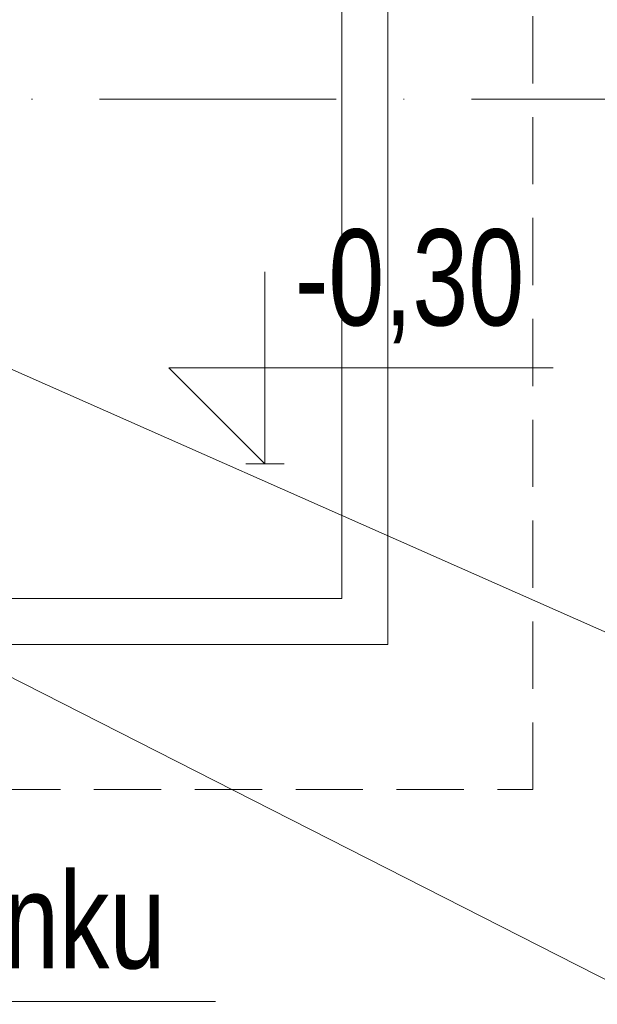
# Model space of a CAD drawing. Header units: inches. Extents: x 57112 to 98566, y -51777 to -16564.
# Tile 46 of 138: x 72463 to 72538, y -20863 to -20735. Entities that reach past the tile are written whole.
import ezdxf

# ---------------------------------------------------------------- set-up
doc = ezdxf.new("R2010")
doc.units = ezdxf.units.IN
doc.header["$MEASUREMENT"] = 0
doc.linetypes.add('DASHDOT', pattern=[1, 0.5, -0.25, 0, -0.25])
doc.linetypes.add('HIDDEN', pattern=[0.375, 0.25, -0.125])
doc.layers.get('0').update_dxf_attribs({"color": 251, "lineweight": 0})
for name, color, linetype, lineweight in [('A36-obrzeże', 252, 'Continuous', 0), ('p--dach', 251, 'Continuous', 30), ('p--koty wysok.', 251, 'Continuous', 0), ('p--opisy dodatkowe', 251, 'Continuous', 0), ('p--osie konstr', 250, 'DASHDOT', 15), ('p--osie konstr.-NR', 250, 'DASHDOT', 15)]:
    doc.layers.add(name, color=color, linetype=linetype, lineweight=lineweight)
doc.styles.add('1-50', font='arial.ttf', dxfattribs={"width": 0.75, "height": 12.5})

# ---------------------------------------------------------------- blocks, each defined once
blk = doc.blocks.new('kota wykoń')
for p, q in [((0, 25), (0, 0)), ((0, 0), (-12.5, 12.5)), ((-12.5, 12.5), (37.5, 12.5))]:
    blk.add_line(p, q)
at = {"lineweight": 0}
blk.add_line((-2.5, 0), (2.5, 0), dxfattribs=at)

msp = doc.modelspace()

# ---------------------------------------------------------------- linework, layer by layer
at = {"layer": 'A36-obrzeże', "linetype": 'Continuous', "ltscale": 35, "elevation": 151.8}
for points in [[(71713.842, -20815.933), (71428.342, -20815.933), (71428.342, -20135.433), (72510.842, -20135.433), (72510.842, -20815.933), (72117.342, -20815.933)], [(72459.892, -20141.433), (72504.842, -20141.433), (72504.842, -20809.933), (72459.892, -20809.933)]]:
    msp.add_lwpolyline(points, dxfattribs=at)
at = {"layer": 'p--dach', "linetype": 'HIDDEN', "lineweight": 20, "ltscale": 35, "elevation": 151.8}
msp.add_lwpolyline([(71409.482, -20834.793), (72529.702, -20834.793), (72529.702, -20116.573), (71409.482, -20116.573)], close=True, dxfattribs=at)
at = {"layer": 'p--opisy dodatkowe', "elevation": 151.8}
for points in [[(72638.668, -20817.07), (72545.445, -20817.07), (72438.592, -20769.799)], [(72488.423, -20862.34), (72350.348, -20862.34), (72330.623, -20802.172)], [(72638.668, -20862.714), (72545.445, -20862.714), (72438.592, -20808.356)]]:
    msp.add_lwpolyline(points, dxfattribs=at)
at = {"layer": 'p--osie konstr', "linetype": 'DASHDOT', "ltscale": 35}
msp.add_line((72490.842, -20744.983, 151.8), (72111.342, -20744.983, 151.8), dxfattribs=at)
at = {"layer": 'p--osie konstr.-NR', "linetype": 'DASHDOT', "ltscale": 35}
msp.add_line((72539.236, -20744.983, 151.8), (72489.236, -20744.983, 151.8), dxfattribs=at)

# ---------------------------------------------------------------- block references
at = {"layer": 'p--koty wysok.'}
msp.add_blockref('kota wykoń', (72494.848, -20792.432, 151.8), dxfattribs=at)

# ---------------------------------------------------------------- texts
at = {"layer": 'p--koty wysok.', "insert": (72498.744, -20761.904, 151.8), "char_height": 18, "width": 207.41597, "attachment_point": 1, "style": '1-50'}
msp.add_mtext('{\\H0.6944x;-0,30}', dxfattribs=at)
at = {"layer": 'p--opisy dodatkowe', "insert": (72481.912, -20845.557, 151.8), "char_height": 12.5, "width": 167.1707, "attachment_point": 3, "style": '1-50'}
msp.add_mtext('opaska wokół budynku\\Pszer.50 cm', dxfattribs=at)

doc.saveas('drawing.dxf')
